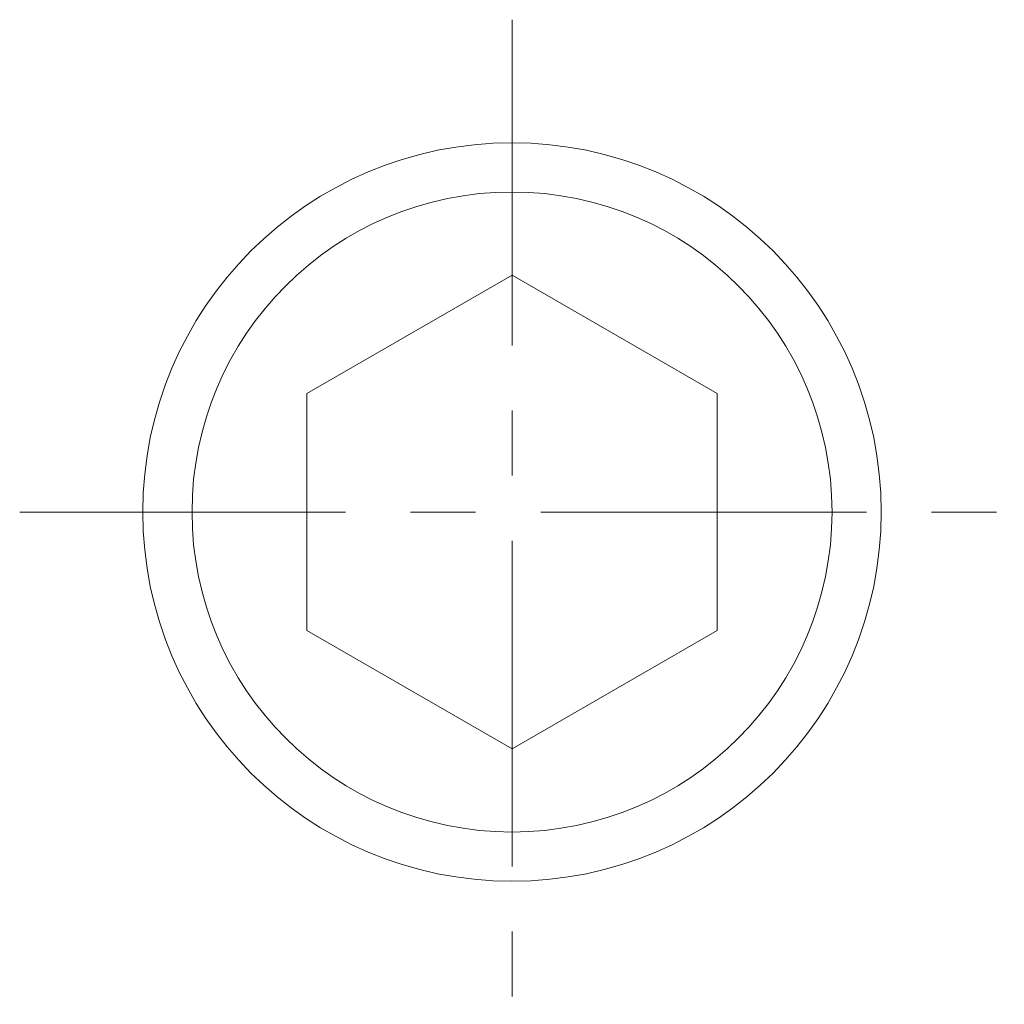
# Model space of a CAD drawing. Header units: millimetres. Extents: x -12 to 12, y -12 to 12.
import ezdxf

# ---------------------------------------------------------------- set-up
doc = ezdxf.new("R2010")
doc.units = ezdxf.units.MM
doc.header["$LTSCALE"] = 0.5
doc.linetypes.add('CENTER', pattern=[50.8, 31.75, -6.35, 6.35, -6.35])
doc.layers.get('0').update_dxf_attribs({"color": 9, "lineweight": 15})

msp = doc.modelspace()

# ---------------------------------------------------------------- linework, layer by layer
at = {"color": 1, "linetype": 'CENTER', "ltscale": 0.5}
for p, q in [((0, 12), (0, -12)), ((-12, 0), (12, 0))]:
    msp.add_line(p, q, dxfattribs=at)
at = {"ltscale": 0.5}
msp.add_lwpolyline([(-5, -2.887), (0, -5.774), (5, -2.887), (5, 2.887), (0, 5.774), (-5, 2.887)], close=True, dxfattribs=at)
for radius in [9, 7.8]:
    msp.add_circle((0, 0), radius, dxfattribs=at)

doc.saveas('drawing.dxf')
